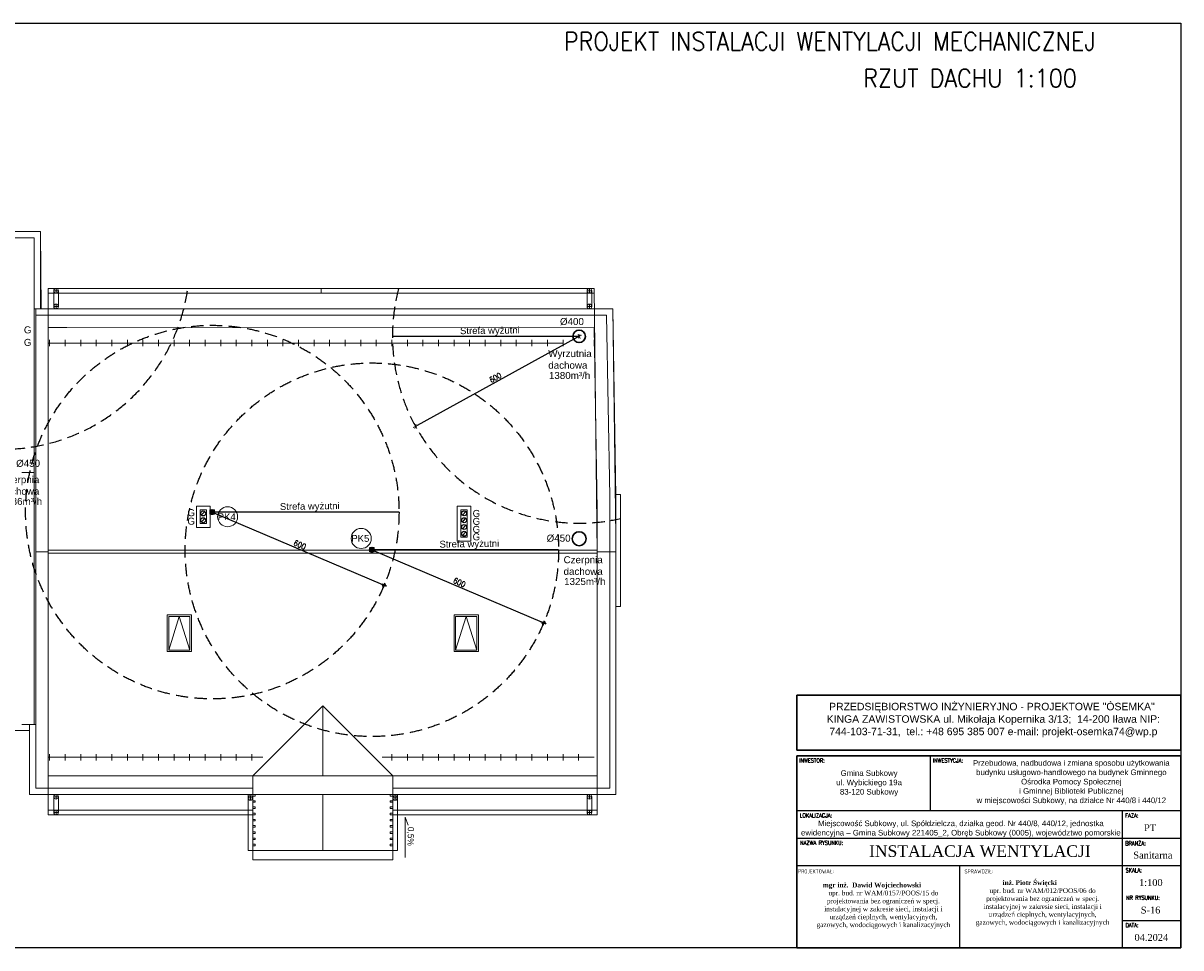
# Model space of a CAD drawing. Extents: x 280060 to 689961, y 120405 to 160329.
# Tile 75 of 85: x 673368 to 677089, y 145019 to 147989. Entities that reach past the tile are written whole.
import ezdxf

# ---------------------------------------------------------------- set-up
doc = ezdxf.new("R2010")
doc.units = 0
doc.header["$MEASUREMENT"] = 0
doc.linetypes.add('{ Wide Dash }', pattern=[12, 4, -2, 4, -2])
doc.layers.get('0').update_dxf_attribs({"linetype": 'CONTINUOUS', "lineweight": 25})
doc.layers.get('Defpoints').update_dxf_attribs({"linetype": 'CONTINUOUS'})
for name, color, linetype, lineweight in [('KAM-pro Biała Zarys', 7, 'CONTINUOUS', 9), ('KAM-pro Linia K.S Wewnętrznej', 36, 'CONTINUOUS', 40), ('KAM-pro Opis K.S. Wewnętrzny', 16, 'CONTINUOUS', 13), ('KAM-pro Podkład Sanitarny', 253, 'CONTINUOUS', 25), ('KAM-pro Wentylacja Nawiew', 1, 'CONTINUOUS', 30), ('KAM-pro Wentylacja Wywiew', 161, 'CONTINUOUS', 30)]:
    doc.layers.add(name, color=color, linetype=linetype, lineweight=lineweight)
doc.styles.add('ARIAL', font='arial.ttf')
doc.styles.add('damian', font='arial.ttf')
doc.styles.add('GRUBA', font='times.ttf')
doc.styles.add('KomProjekt', font='arial.ttf')
doc.styles.add('moj', font='romans.shx', dxfattribs={"width": 0.9, "height": 10})
doc.styles.add('Tabelka', font='times.ttf', dxfattribs={"width": 0.8})
doc.styles.add('TXT3', font='SIMPLEX.SHX', dxfattribs={"width": 0.7, "height": 18})
doc.dimstyles.new('R1', dxfattribs={"dimtxt": 18, "dimasz": 5.6, "dimexe": 2.8, "dimexo": 6, "dimgap": 1.5, "dimtad": 0, "dimdec": 0, "dimrnd": 1, "dimdsep": 46, "dimtxsty": 'TXT3', "dimblk": 'znak_1', "dimcen": -3, "dimdle": 2, "dimse1": 1, "dimse2": 1, "dimclrt": 4, "dimadec": 0, "dimazin": 0, "dimtfac": 0.75, "dimtdec": 0, "dimtix": 1, "dimtmove": 0, "dimatfit": 0, "dimfxl": 0, "dimtvp": 0.75, "dimtolj": 1, "dimtzin": 0, "dimarcsym": 0})

# ---------------------------------------------------------------- blocks, each defined once
blk = doc.blocks.new('znak_1')
for p, q in [((-1.48, 0), (1.48, 0)), ((-0.84, -0.84), (0.84, 0.84)), ((0, 1.34), (0, -1.34))]:
    blk.add_line(p, q)
at = {"const_width": 0.2}
blk.add_lwpolyline([(0.84, 0.84), (-0.84, -0.84)], dxfattribs=at)
blk = doc.blocks.new('*D2242')
at = {"layer": 'Defpoints', "color": 0, "lineweight": 30, "transparency": 16777216}
for p in [(675155, 146983.3), (674629.3, 146694.2), (674629.3, 146694.2)]:
    blk.add_point(p, dxfattribs=at)
at = {"layer": 'KAM-pro Biała Zarys', "color": 0, "lineweight": -2, "transparency": 16777216}
blk.add_line((675150.1, 146980.6), (674634.2, 146696.9), dxfattribs=at)
at = {"layer": 'KAM-pro Biała Zarys', "color": 0, "lineweight": -2, "transparency": 16777216, "xscale": 5.6, "yscale": 5.6, "zscale": 5.6}
for p, rotation in [((675155, 146983.3), 28.80577423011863), ((674629.3, 146694.2), 208.8057742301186)]:
    blk.add_blockref('znak_1', p, dxfattribs=dict(at, rotation=rotation))
at = {"layer": 'KAM-pro Biała Zarys', "color": 4, "lineweight": 25, "transparency": 16777216, "insert": (674885.7, 146850.6), "char_height": 18, "attachment_point": 5, "rotation": 28.8058, "style": 'TXT3'}
blk.add_mtext('\\A1;600', dxfattribs=at)
blk = doc.blocks.new('*D2246')
at = {"layer": 'Defpoints', "color": 0, "linetype": '{ Wide Dash }', "lineweight": 30, "ltscale": 10, "transparency": 16777216}
for p in [(674488.9, 146297.8), (675041, 146062.7), (675041, 146062.7)]:
    blk.add_point(p, dxfattribs=at)
at = {"layer": 'KAM-pro Wentylacja Wywiew', "color": 0, "lineweight": -2, "ltscale": 10, "transparency": 16777216}
blk.add_line((674494.1, 146295.6), (675035.8, 146064.9), dxfattribs=at)
at = {"layer": 'KAM-pro Wentylacja Wywiew', "color": 0, "linetype": '{ Wide Dash }', "lineweight": -2, "ltscale": 10, "transparency": 16777216, "xscale": 5.6, "yscale": 5.6, "zscale": 5.6}
for p, rotation in [((674488.9, 146297.8), 156.9318229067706), ((675041, 146062.7), 336.9318229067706)]:
    blk.add_blockref('znak_1', p, dxfattribs=dict(at, rotation=rotation))
at = {"layer": 'KAM-pro Wentylacja Wywiew', "color": 4, "linetype": '{ Wide Dash }', "lineweight": 25, "ltscale": 10, "transparency": 16777216, "insert": (674770.2, 146192.7), "char_height": 18, "attachment_point": 5, "rotation": 336.9318, "style": 'TXT3'}
blk.add_mtext('\\A1;600', dxfattribs=at)
blk = doc.blocks.new('*D2247')
at = {"layer": 'Defpoints', "color": 0, "linetype": '{ Wide Dash }', "lineweight": 30, "ltscale": 10, "transparency": 16777216}
for p in [(673976.1, 146418.8), (674528.1, 146183.7), (674528.1, 146183.7)]:
    blk.add_point(p, dxfattribs=at)
at = {"layer": 'KAM-pro Wentylacja Wywiew', "color": 0, "lineweight": -2, "ltscale": 10, "transparency": 16777216}
blk.add_line((673981.3, 146416.6), (674523, 146185.9), dxfattribs=at)
at = {"layer": 'KAM-pro Wentylacja Wywiew', "color": 0, "linetype": '{ Wide Dash }', "lineweight": -2, "ltscale": 10, "transparency": 16777216, "xscale": 5.6, "yscale": 5.6, "zscale": 5.6}
for p, rotation in [((673976.1, 146418.8), 156.9318229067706), ((674528.1, 146183.7), 336.9318229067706)]:
    blk.add_blockref('znak_1', p, dxfattribs=dict(at, rotation=rotation))
at = {"layer": 'KAM-pro Wentylacja Wywiew', "color": 4, "linetype": '{ Wide Dash }', "lineweight": 25, "ltscale": 10, "transparency": 16777216, "insert": (674257.4, 146313.7), "char_height": 18, "attachment_point": 5, "rotation": 336.9318, "style": 'TXT3'}
blk.add_mtext('\\A1;600', dxfattribs=at)

msp = doc.modelspace()

# ---------------------------------------------------------------- linework, layer by layer
at = {"layer": 'KAM-pro Biała Zarys', "lineweight": 25}
for p, q in [((675155, 146983.3), (674555, 146983.3)), ((673969.1, 146411.8), (673969.1, 146425.8)), ((673969.1, 146425.8), (673983.1, 146425.8)), ((673983.1, 146411.8), (673969.1, 146411.8)), ((674576.1, 146418.8), (673976.1, 146418.8)), ((673983.1, 146411.8), (673983.1, 146425.8)), ((674481.9, 146290.8), (674481.9, 146304.8)), ((674481.9, 146304.8), (674495.9, 146304.8)), ((674495.9, 146290.8), (674481.9, 146290.8)), ((675088.9, 146297.8), (674488.9, 146297.8)), ((674495.9, 146290.8), (674495.9, 146304.8)), ((676282.8, 145636.4), (676282.8, 145460.1)), ((675854.2, 145460.1), (677088.6, 145460.1)), ((676901.4, 145019.2), (676901.4, 145460.1)), ((675854.2, 145371.9), (677088.6, 145371.9)), ((675854.2, 145283.7), (676901.4, 145283.7)), ((676377.8, 145283.7), (676377.8, 145019.2)), ((676901.4, 145283.7), (677088.6, 145283.7)), ((676901.4, 145107.4), (677088.6, 145107.4))]:
    msp.add_line(p, q, dxfattribs=at)
at = {"layer": 'KAM-pro Biała Zarys', "lineweight": 30}
for p, q in [((677088.6, 145830.4), (675854.2, 145830.4)), ((675854.2, 145830.4), (675854.2, 145654)), ((677088.6, 145830.4), (677088.6, 145654)), ((675854.2, 145654), (677088.6, 145654)), ((677088.6, 145636.4), (675854.2, 145636.4)), ((675854.2, 145636.4), (675854.2, 145019.2)), ((677088.6, 145019.2), (677088.6, 145636.4)), ((675854.2, 145019.2), (677088.6, 145019.2))]:
    msp.add_line(p, q, dxfattribs=at)
at = {"layer": 'KAM-pro Biała Zarys', "lineweight": 25}
msp.add_lwpolyline([(670788.6, 147989.2), (677088.6, 147989.2), (677088.6, 145019.2), (670788.6, 145019.2)], close=True, dxfattribs=at)
at = {"layer": 'KAM-pro Linia K.S Wewnętrznej', "color": 36, "ltscale": 0.1, "true_color": 0x804000}
for centre in [(673976.1, 146418.8), (674488.9, 146297.8)]:
    msp.add_circle(centre, 6.04, dxfattribs=at)
at = {"layer": 'KAM-pro Opis K.S. Wewnętrzny', "color": 32}
for centre in [(674025.4, 146403.8), (674454.7, 146334.1)]:
    msp.add_circle(centre, 32.2, dxfattribs=at)
at = {"layer": 'KAM-pro Podkład Sanitarny', "lineweight": 20, "ltscale": 13}
for p, q in [((671542.1, 147319.8), (673424.1, 147319.8)), ((671562.1, 147299.8), (673404.1, 147299.8)), ((673364.1, 147319.8), (673424.1, 147319.8)), ((673404.1, 147299.8), (673404.1, 146684.8)), ((673424.1, 147319.8), (673424.1, 147071.8)), ((673424.1, 147319.8), (673426.6, 147071.8)), ((673449.1, 147136.8), (673449.1, 145446.8)), ((673449.1, 147136.8), (675203.1, 147136.8)), ((673449.1, 147121.8), (675203.1, 147121.8)), ((673466.6, 147129.3), (673481.6, 147129.3)), ((673466.6, 147079.3), (673466.6, 147129.3)), ((673474.1, 147136.8), (673474.1, 147121.8)), ((673481.6, 147079.3), (673481.6, 147129.3)), ((674326.1, 147121.8), (674326.1, 147136.8)), ((675195.6, 147129.3), (675180.6, 147129.3)), ((675180.6, 147079.3), (675180.6, 147129.3)), ((675188.1, 147136.8), (675188.1, 147121.8)), ((675195.6, 147079.3), (675195.6, 147129.3)), ((675213.1, 146286.6), (675203.1, 147136.8)), ((673449.1, 147071.8), (673404.1, 147071.8)), ((673426.6, 147071.8), (673404.1, 147071.8)), ((673404.1, 147071.8), (673404.1, 145736.8)), ((673409.1, 145736.8), (673409.1, 147071.8)), ((675263.1, 147071.8), (673424.1, 147071.8)), ((673424.1, 147071.8), (675263.1, 147071.8)), ((673424.1, 147071.8), (675263.1, 147071.8)), ((673466.6, 147079.3), (673481.6, 147079.3)), ((673474.1, 147086.8), (673474.1, 147071.8)), ((675195.6, 147079.3), (675180.6, 147079.3)), ((675188.1, 147086.8), (675188.1, 147071.8)), ((675263.1, 147071.8), (675203.7, 147071.8)), ((675263.1, 147071.8), (675273.1, 146468.8)), ((675273.1, 146341.7), (675263.1, 147071.8)), ((673409.1, 147051.8), (673409.1, 146468.8)), ((675243.1, 147051.8), (673409.1, 147051.8)), ((673409.1, 147051.8), (675243.1, 147051.8)), ((675253.1, 146468.8), (675243.1, 147051.8)), ((675243.1, 147051.8), (675253.1, 146468.8)), ((673449.1, 147011.8), (673449.1, 146746.8)), ((675203.1, 147011), (673449.1, 147011.8)), ((673449.1, 147011.8), (675203.1, 147011)), ((673449.1, 147011.8), (673509.1, 147011.8)), ((675213.1, 146425.8), (675203.1, 147011.8)), ((673449.1, 146961.8), (675103.1, 146961.8)), ((673453.1, 146951.8), (673453.1, 146971.8)), ((673503.1, 146951.8), (673503.1, 146971.8)), ((673553.1, 146951.8), (673553.1, 146971.8)), ((673603.1, 146951.8), (673603.1, 146971.8)), ((673653.1, 146951.8), (673653.1, 146971.8)), ((673703.1, 146951.8), (673703.1, 146971.8)), ((673753.1, 146951.8), (673753.1, 146971.8)), ((673803.1, 146951.8), (673803.1, 146971.8)), ((673853.1, 146951.8), (673853.1, 146971.8)), ((673903.1, 146951.8), (673903.1, 146971.8)), ((673953.1, 146951.8), (673953.1, 146971.8)), ((674003.1, 146951.8), (674003.1, 146971.8)), ((674053.1, 146951.8), (674053.1, 146971.8)), ((674103.1, 146951.8), (674103.1, 146971.8)), ((674153.1, 146951.8), (674153.1, 146971.8)), ((674203.1, 146951.8), (674203.1, 146971.8)), ((674253.1, 146951.8), (674253.1, 146971.8)), ((674303.1, 146951.8), (674303.1, 146971.8)), ((674353.1, 146951.8), (674353.1, 146971.8)), ((674403.1, 146951.8), (674403.1, 146971.8)), ((674453.1, 146951.8), (674453.1, 146971.8)), ((674503.1, 146951.8), (674503.1, 146971.8)), ((674553.1, 146951.8), (674553.1, 146971.8)), ((674603.1, 146951.8), (674603.1, 146971.8)), ((674653.1, 146951.8), (674653.1, 146971.8)), ((674703.1, 146951.8), (674703.1, 146971.8)), ((674753.1, 146951.8), (674753.1, 146971.8)), ((674803.1, 146951.8), (674803.1, 146971.8)), ((674853.1, 146951.8), (674853.1, 146971.8)), ((674903.1, 146951.8), (674903.1, 146971.8)), ((674953.1, 146951.8), (674953.1, 146971.8)), ((675003.1, 146951.8), (675003.1, 146971.8)), ((675053.1, 146951.8), (675053.1, 146971.8)), ((675103.1, 146951.8), (675103.1, 146971.8)), ((675203.1, 146951.8), (675203.1, 146971.8)), ((673449.1, 146746.8), (673449.1, 146493.8)), ((673404.1, 146679.8), (673404.1, 146341.8)), ((673364.1, 146545.8), (673404.1, 146545.8)), ((673449.1, 146493.8), (673449.1, 145819.8)), ((675288.1, 146475.8), (675273.1, 146475.8)), ((675288.1, 146336.8), (675288, 146475.8)), ((673409.1, 146463.8), (673409.1, 146341.8)), ((673925.1, 146437.8), (673969.1, 146437.8)), ((673925.1, 146369.8), (673925.1, 146437.8)), ((673969.1, 146369.8), (673969.1, 146437.8)), ((674763.1, 146437.8), (674763.1, 146325.8)), ((674807.1, 146437.8), (674763.1, 146437.8)), ((674807.1, 146437.8), (674807.1, 146325.8)), ((675253.1, 146468.8), (675253.1, 146463.8)), ((675253.1, 146336.8), (675253.1, 146463.8)), ((675273.1, 146336.8), (675273.1, 146468.8)), ((673449.1, 146425.8), (673449.1, 146341.8)), ((673925.1, 146369.8), (673925.1, 146425.8)), ((673937.1, 146425.8), (673937.1, 146381.8)), ((673957.1, 146425.8), (673937.1, 146425.8)), ((673937.1, 146425.8), (673937.1, 146381.8)), ((673957.1, 146425.8), (673957.1, 146381.8)), ((674775.1, 146337.8), (674775.1, 146425.8)), ((674775.1, 146425.8), (674795.1, 146425.8)), ((674795.1, 146337.8), (674795.1, 146425.8)), ((675213.1, 146336.8), (675213.1, 146425.8)), ((673957.1, 146369.8), (673925.1, 146369.8)), ((673925.1, 146369.8), (673969.1, 146369.8)), ((673937.1, 146381.8), (673957.1, 146381.8)), ((673957.1, 146381.8), (673937.1, 146381.8)), ((673404.1, 146341.8), (673404.1, 146119.8)), ((673409.1, 146341.8), (673409.1, 146119.8)), ((674807.1, 146325.8), (674763.1, 146325.8)), ((674775.1, 146337.8), (674795.1, 146337.8)), ((675213.1, 146165.8), (675213.1, 146336.8)), ((675253.1, 145531.8), (675253.1, 146336.8)), ((675273.1, 145511.8), (675273.1, 146341.7)), ((675273.1, 145511.8), (675273.1, 146341.7)), ((675288.1, 146115.8), (675288.1, 146336.8)), ((673409.1, 146291.6), (673449.1, 146291.6)), ((673449.1, 146296.6), (675213, 146296.6)), ((673449.1, 146286.6), (675213.1, 146286.6)), ((675213.1, 146291.6), (675273.1, 146291.6)), ((675213.1, 146286.6), (675213.1, 145511.8)), ((675213.1, 145571.8), (675213.1, 146165.8)), ((675213.1, 145571.8), (675213.1, 146165.8)), ((673404.1, 146119.8), (673404.1, 145736.8)), ((673409.1, 146119.8), (673409.1, 145531.8)), ((675273.1, 146115.8), (675288.1, 146115.8)), ((673909.1, 146088.8), (673831.1, 146088.8)), ((673831.1, 146088.8), (673831.1, 145970.8)), ((673836.1, 146083.8), (673836.1, 145975.8)), ((673904.1, 146083.8), (673836.1, 146083.8)), ((673836.1, 145975.8), (673870.1, 146083.8)), ((673870.1, 146083.8), (673904.1, 145975.8)), ((673904.1, 145975.8), (673904.1, 146083.8)), ((673909.1, 145970.8), (673909.1, 146088.8)), ((674753.1, 146088.8), (674831.1, 146088.8)), ((674753.1, 145970.8), (674753.1, 146088.8)), ((674758.1, 146083.8), (674826.1, 146083.8)), ((674758.1, 145975.8), (674758.1, 146083.8)), ((674792.1, 146083.8), (674758.1, 145975.8)), ((674826.1, 145975.8), (674792.1, 146083.8)), ((674826.1, 146083.8), (674826.1, 145975.8)), ((674831.1, 146088.8), (674831.1, 145970.8)), ((673831.1, 145970.8), (673909.1, 145970.8)), ((673836.1, 145975.8), (673904.1, 145975.8)), ((674753.1, 145970.8), (674831.1, 145970.8)), ((674753.1, 145970.8), (674831.1, 145970.8)), ((674826.1, 145975.8), (674758.1, 145975.8)), ((673449.1, 145819.8), (673449.1, 145571.8)), ((673449.1, 145571.8), (673449.1, 145819.8)), ((674331.1, 145796.8), (674106.1, 145571.8)), ((674331.1, 145571.8), (674331.1, 145796.8)), ((674331.1, 145796.8), (674556.1, 145571.8)), ((674331.1, 145796.8), (674556.1, 145571.8)), ((673404.1, 145736.8), (673364.1, 145736.8)), ((673389.1, 145736.8), (673389.1, 145511.8)), ((673389.1, 145736.8), (673409.1, 145736.8)), ((673404.1, 145736.8), (673389.1, 145736.8)), ((673389.1, 145736.8), (673389.1, 145716.8)), ((673404.1, 145736.8), (673409.1, 145736.8)), ((671542.1, 145716.8), (673389.1, 145716.8)), ((673389.1, 145716.8), (673364.1, 145716.8)), ((673389.1, 145716.8), (673389.1, 145511.8)), ((673449.1, 145631.4), (674138.8, 145631.4)), ((673453.1, 145641.4), (673453.1, 145621.4)), ((673503.1, 145641.4), (673503.1, 145621.4)), ((673553.1, 145641.4), (673553.1, 145621.4)), ((673603.1, 145641.4), (673603.1, 145621.4)), ((673653.1, 145641.4), (673653.1, 145621.4)), ((673703.1, 145641.4), (673703.1, 145621.4)), ((673753.1, 145641.4), (673753.1, 145621.4)), ((673803.1, 145641.4), (673803.1, 145621.4)), ((673853.1, 145641.4), (673853.1, 145621.4)), ((673903.1, 145641.4), (673903.1, 145621.4)), ((673953.1, 145641.4), (673953.1, 145621.4)), ((674003.1, 145641.4), (674003.1, 145621.4)), ((674053.1, 145641.4), (674053.1, 145621.4)), ((674103.1, 145641.4), (674103.1, 145621.4)), ((674521.9, 145631.4), (675203.1, 145631.4)), ((674553.1, 145641.4), (674553.1, 145621.4)), ((674603.1, 145641.4), (674603.1, 145621.4)), ((674653.1, 145641.4), (674653.1, 145621.4)), ((674703.1, 145641.4), (674703.1, 145621.4)), ((674753.1, 145641.4), (674753.1, 145621.4)), ((674803.1, 145641.4), (674803.1, 145621.4)), ((674853.1, 145641.4), (674853.1, 145621.4)), ((674903.1, 145641.4), (674903.1, 145621.4)), ((674953.1, 145641.4), (674953.1, 145621.4)), ((675003.1, 145641.4), (675003.1, 145621.4)), ((675053.1, 145641.4), (675053.1, 145621.4)), ((675103.1, 145641.4), (675103.1, 145621.4)), ((675153.1, 145641.4), (675153.1, 145621.4)), ((673449.1, 145571.8), (675213.1, 145571.8)), ((674106.1, 145301.8), (674106.1, 145571.8)), ((674106.1, 145571.8), (674556.1, 145571.8)), ((674556.1, 145301.8), (674556.1, 145571.8)), ((673389.1, 145511.8), (675273.1, 145511.8)), ((673389.1, 145511.8), (675273.1, 145511.8)), ((673389.1, 145511.8), (673449.1, 145511.8)), ((673409.1, 145531.8), (673449.1, 145531.8)), ((673449.1, 145531.8), (674106.1, 145531.8)), ((673466.6, 145504.3), (673481.6, 145504.3)), ((673466.6, 145454.3), (673466.6, 145504.3)), ((673474.1, 145511.8), (673474.1, 145496.8)), ((673481.6, 145454.3), (673481.6, 145504.3)), ((674091.1, 145331.8), (674091.1, 145511.8)), ((674091.1, 145511.8), (674106.1, 145511.8)), ((674098.6, 145508), (674098.6, 145493)), ((674106.1, 145511.8), (674106.1, 145301.8)), ((674106.1, 145511.8), (674114.1, 145511.8)), ((674556.1, 145511.8), (674106.1, 145511.8)), ((674106.1, 145506.8), (674114.1, 145506.8)), ((674114.1, 145506.8), (674114.1, 145511.8)), ((674331.1, 145331.8), (674331.1, 145511.8)), ((674548.1, 145506.8), (674548.1, 145511.8)), ((674548.1, 145511.8), (674556.1, 145511.8)), ((674556.1, 145506.8), (674548.1, 145506.8)), ((674556.1, 145531.8), (675253.1, 145531.8)), ((674556.1, 145301.8), (674556.1, 145511.8)), ((674556.1, 145511.8), (674556.1, 145506.8)), ((674571.1, 145511.8), (674556.1, 145511.8)), ((674563.6, 145508), (674563.6, 145493)), ((674571.1, 145331.8), (674571.1, 145511.8)), ((675195.6, 145504.3), (675180.6, 145504.3)), ((675180.6, 145454.3), (675180.6, 145504.3)), ((675188.1, 145511.8), (675188.1, 145496.8)), ((675195.6, 145454.3), (675195.6, 145504.3)), ((675213.1, 145511.8), (675213.1, 145446.8)), ((675213.1, 145511.8), (675273.1, 145511.8)), ((674091.1, 145500.5), (674106.1, 145500.5)), ((674106.1, 145491.8), (674114.1, 145491.8)), ((674106.1, 145486.8), (674114.1, 145486.8)), ((674106.1, 145471.8), (674114.1, 145471.8)), ((674106.1, 145466.8), (674114.1, 145466.8)), ((674114.1, 145486.8), (674114.1, 145491.8)), ((674114.1, 145466.8), (674114.1, 145471.8)), ((674556.1, 145491.8), (674548.1, 145491.8)), ((674548.1, 145486.8), (674548.1, 145491.8)), ((674556.1, 145486.8), (674548.1, 145486.8)), ((674556.1, 145471.8), (674548.1, 145471.8)), ((674548.1, 145466.8), (674548.1, 145471.8)), ((674556.1, 145466.8), (674548.1, 145466.8)), ((674571.1, 145500.5), (674556.1, 145500.5)), ((674556.1, 145481.8), (674556.1, 145476.8)), ((674106.1, 145461.8), (673449.1, 145461.8)), ((674106.1, 145446.8), (673449.1, 145446.8)), ((673449.1, 145446.8), (673474.1, 145446.8)), ((673466.6, 145454.3), (673481.6, 145454.3)), ((673474.1, 145461.8), (673474.1, 145446.8)), ((674106.1, 145451.8), (674114.1, 145451.8)), ((674106.1, 145446.8), (674114.1, 145446.8)), ((674106.1, 145431.8), (674114.1, 145431.8)), ((674114.1, 145446.8), (674114.1, 145451.8)), ((674114.1, 145426.8), (674114.1, 145431.8)), ((674556.1, 145451.8), (674548.1, 145451.8)), ((674548.1, 145446.8), (674548.1, 145451.8)), ((674556.1, 145446.8), (674548.1, 145446.8)), ((674556.1, 145431.8), (674548.1, 145431.8)), ((674548.1, 145426.8), (674548.1, 145431.8)), ((675213.1, 145461.8), (674556.1, 145461.8)), ((674556.1, 145451.8), (674556.1, 145446.8)), ((675213.1, 145446.8), (674556.1, 145446.8)), ((674595.6, 145438.6), (674605.5, 145412.8)), ((674595.6, 145309.4), (674595.6, 145438.6)), ((675195.6, 145454.3), (675180.6, 145454.3)), ((675188.1, 145461.8), (675188.1, 145446.8)), ((674106.1, 145426.8), (674114.1, 145426.8)), ((674106.1, 145411.8), (674114.1, 145411.8)), ((674106.1, 145406.8), (674114.1, 145406.8)), ((674106.1, 145391.8), (674114.1, 145391.8)), ((674114.1, 145406.8), (674114.1, 145411.8)), ((674114.1, 145386.8), (674114.1, 145391.8)), ((674556.1, 145426.8), (674548.1, 145426.8)), ((674556.1, 145411.8), (674548.1, 145411.8)), ((674548.1, 145406.8), (674548.1, 145411.8)), ((674556.1, 145406.8), (674548.1, 145406.8)), ((674556.1, 145391.8), (674548.1, 145391.8)), ((674548.1, 145386.8), (674548.1, 145391.8)), ((674556.1, 145421.8), (674556.1, 145416.8)), ((674556.1, 145391.8), (674556.1, 145386.8)), ((674106.1, 145386.8), (674114.1, 145386.8)), ((674106.1, 145371.8), (674114.1, 145371.8)), ((674106.1, 145366.8), (674114.1, 145366.8)), ((674114.1, 145366.8), (674114.1, 145371.8)), ((674556.1, 145386.8), (674548.1, 145386.8)), ((674556.1, 145371.8), (674548.1, 145371.8)), ((674548.1, 145366.8), (674548.1, 145371.8)), ((674556.1, 145366.8), (674548.1, 145366.8)), ((674556.1, 145361.8), (674556.1, 145356.8)), ((674106.1, 145331.8), (674091.1, 145331.8)), ((674106.1, 145351.8), (674114.1, 145351.8)), ((674106.1, 145346.8), (674114.1, 145346.8)), ((674106.1, 145331.8), (674196.1, 145331.8)), ((674106.1, 145331.8), (674556.1, 145331.8)), ((674114.1, 145346.8), (674114.1, 145351.8)), ((674196.1, 145331.8), (674466.1, 145331.8)), ((674466.1, 145331.8), (674556.1, 145331.8)), ((674556.1, 145351.8), (674548.1, 145351.8)), ((674548.1, 145346.8), (674548.1, 145351.8)), ((674556.1, 145346.8), (674548.1, 145346.8)), ((674556.1, 145331.8), (674571.1, 145331.8)), ((674106.1, 145301.8), (674196.1, 145301.8)), ((674106.1, 145301.8), (674196.1, 145301.8)), ((674106.1, 145301.8), (674556.1, 145301.8)), ((674106.1, 145301.8), (674556.1, 145301.8)), ((674196.1, 145301.8), (674466.1, 145301.8)), ((674466.1, 145301.8), (674556.1, 145301.8))]:
    msp.add_line(p, q, dxfattribs=at)
for centre in [(673474.1, 147129.3), (675188.1, 147129.3), (673474.1, 147079.3), (675188.1, 147079.3), (673474.1, 145504.3), (674098.6, 145500.5), (674563.6, 145500.5), (675188.1, 145504.3), (673474.1, 145454.3), (675188.1, 145454.3)]:
    msp.add_circle(centre, 7.5, dxfattribs=at)
at = {"layer": 'KAM-pro Wentylacja Nawiew'}
msp.add_circle((675155, 146333.3), 22.5, dxfattribs=at)
at = {"layer": 'KAM-pro Wentylacja Wywiew', "lineweight": 25}
for p, q in [((673940.3, 146408.6), (673952.6, 146420.3)), ((673941.6, 146387), (673952.6, 146398.7)), ((674779.8, 146408.8), (674790.4, 146420.8)), ((674779.8, 146386.8), (674790.4, 146398.8)), ((674779.8, 146364.8), (674790.4, 146376.8)), ((674779.8, 146343.1), (674790.4, 146355.1))]:
    msp.add_line(p, q, dxfattribs=at)
at = {"layer": 'KAM-pro Wentylacja Wywiew', "linetype": '{ Wide Dash }', "lineweight": 25, "ltscale": 10}
for centre in [(673976.1, 146418.8), (674488.9, 146297.8)]:
    msp.add_circle(centre, 600, dxfattribs=at)
at = {"layer": 'KAM-pro Wentylacja Wywiew'}
msp.add_circle((675155, 146983.3), 20, dxfattribs=at)
at = {"layer": 'KAM-pro Wentylacja Wywiew', "lineweight": 25}
for centre in [(673947.1, 146414.5), (673947.1, 146392.8), (674785.1, 146414.8), (674785.1, 146392.8), (674785.1, 146370.8), (674785.1, 146349.1)]:
    msp.add_circle(centre, 8, dxfattribs=at)
at = {"layer": 'KAM-pro Wentylacja Wywiew', "linetype": '{ Wide Dash }', "lineweight": 25, "ltscale": 10}
for centre, start, end in [((673303.3, 147220.7), 164.131, 351.9582), ((675155, 146983.3), 165.174, 282.8082)]:
    msp.add_arc(centre, 600, start, end, dxfattribs=at)

# ---------------------------------------------------------------- texts
at = {"layer": 'KAM-pro Biała Zarys', "color": 1, "lineweight": 25, "style": 'moj', "width": 0.9}
for s, p in [('PROJEKT INSTALACJI WENTYLACJI MECHANICZNEJ', (675106.3, 147901.6)), ('RZUT DACHU 1:100', (676067.9, 147783.5))]:
    msp.add_text(s, height=58.343, dxfattribs=at).set_placement(p)
at = {"layer": 'KAM-pro Biała Zarys', "lineweight": 20, "style": 'GRUBA'}
msp.add_text('INSTALACJA WENTYLACJI', height=37.305, dxfattribs=at).set_placement((676086.7, 145311.3))
at = {"layer": 'KAM-pro Biała Zarys', "lineweight": 25, "char_height": 21.87, "width": 190.775, "attachment_point": 4, "rotation": 0.8068, "style": 'ARIAL'}
for insert in [(674772.3, 146997.8), (674193.4, 146433.3), (674706.2, 146312.3)]:
    msp.add_mtext('{\\C0;Strefa wyżutni }', dxfattribs=dict(at, insert=insert))
at = {"layer": 'KAM-pro Biała Zarys', "lineweight": 25, "attachment_point": 5}
for s, insert, char_height, width, style in [('PRZEDSIĘBIORSTWO INŻYNIERYJNO - PROJEKTOWE "ÓSEMKA"  KINGA ZAWISTOWSKA ul. Mikołaja Kopernika 3/13;  14-200 Iława NIP: 744-103-71-31,  tel.: +48 695 385 007 e-mail: projekt-osemka74@wp.p', (676486.1, 145750.6), 24, 1112.605, 'KomProjekt'), ('\\pt198.39;{\\Fromans|c238;INWESTOR:}', (675903.4, 145621), 13.226, 80.865, 'Tabelka'), ('\\pt198.39;{\\Fromans|c238;INWESTYCJA:}', (676340.2, 145621), 13.226, 97.183, 'Tabelka'), ('\\A1;Przebudowa, nadbudowa i zmiana sposobu użytkowania budynku usługowo-handlowego na budynek Gminnego Ośrodka Pomocy Społecznej ^Ji Gminnej Biblioteki Publicznej \\Pw miejscowości Subkowy, na działce Nr 440/8 i 440/12', (676736.6, 145550.3), 18, 693.049, 'KomProjekt'), ('Gmina Subkowy\\Pul. Wybickiego 19a\\P83-120 Subkowy', (676086.7, 145547.8), 18, 357.226, 'KomProjekt'), ('\\pt198.39;{\\Fromans|c238;LOKALIZACJA:}', (675915.9, 145444.6), 13.226, 105.801, 'Tabelka'), ('Miejscowość Subkowy, ul. Spółdzielcza, działka geod. Nr 440/8, 440/12, jednostka ewidencyjna – Gmina Subkowy 221405_2, Obręb Subkowy (0005), województwo pomorskie', (676381.7, 145401.3), 18, 1052.831, 'KomProjekt'), ('\\pt198.39;{\\Fromans|c238;FAZA:}', (676931, 145444.6), 13.226, 41.576, 'Tabelka'), ('\\pt330.64;{\\W1;PT}', (676989.6, 145405), 22.043, 76.108, 'Tabelka'), ('\\pt198.39;{\\Fromans|c238;NAZWA RYSUNKU:}', (675934.3, 145356.5), 13.226, 142.635, 'Tabelka'), ('\\pt112.5;{\\Fromans|c238;BRANŻA:}', (676942.9, 145354.9), 13.226, 65.349, 'Tabelka'), ('\\pt330.64;{\\W1;Sanitarna}', (676998.7, 145316.8), 22.043, 105.552, 'Tabelka'), ('\\pi-74.314;{\\fTimes New Roman|b1|i0|c238|p18;mgr inż.  Dawid Wojciechowski\\fTimes New Roman|b0|i0|c238|p18;\\P\\pi0;upr. bud. nr WAM/0157/POOS/15 do \\Pprojektowania bez ograniczeń w specj. \\Pinstalacyjnej w zakresie sieci, instalacji i \\Purządzeń cieplnych, wentylacyjnych, \\Pgazowych, wodociągowych i kanalizacyjnych}', (676132.7, 145154.6), 15.3, 421.876, 'KomProjekt'), ('\\pt198.39;{\\Fromans|c238;PROJEKTOWAŁ:}', (675915.7, 145264.7), 13.226, 105.326, 'Tabelka'), ('\\pi-82.57;{\\fTimes New Roman|b1|i0|c238|p18;inż. Piotr Święcki\\fTimes New Roman|b0|i0|c238|p18;\\P\\pi0;upr. bud. nr WAM/012/POOS/06 do \\Pprojektowania bez ograniczeń w specj. \\Pinstalacyjnej w zakresie sieci, instalacji i \\Purządzeń cieplnych, wentylacyjnych, \\Pgazowych, wodociągowych i kanalizacyjnych}', (676644.4, 145162.2), 15.3, 421.876, 'KomProjekt'), ('\\pt198.39;{\\Fromans|c238;SPRAWDZIŁ:}', (676439.3, 145264.7), 13.226, 105.326, 'Tabelka'), ('\\pt198.39;{\\Fromans|c238;SKALA:}', (676937.2, 145268.3), 13.226, 53.958, 'Tabelka'), ('\\pt330.64;{\\W1;1:100}', (676992.1, 145228.6), 22.043, 89.072, 'Tabelka'), ('\\pt198.39;{\\Fromans|c238;NR RYSUNKU:}', (676966.7, 145180.1), 13.226, 112.882, 'Tabelka'), ('\\pt330.64;{\\W1;S-16}', (676991.3, 145140.4), 22.043, 89.072, 'Tabelka'), ('\\pt198.39;{\\Fromans|c238;DATA:}', (676931.9, 145091.9), 13.226, 43.36, 'Tabelka'), ('\\pt330.64;{\\W1;04.2024}', (676993.7, 145052.3), 22.043, 137.586, 'Tabelka')]:
    msp.add_mtext(s, dxfattribs=dict(at, insert=insert, char_height=char_height, width=width, style=style))
at = {"layer": 'KAM-pro Opis K.S. Wewnętrzny', "color": 32, "char_height": 21.87, "width": 57.094, "attachment_point": 6, "style": 'ARIAL'}
for s, insert in [('PK4', (674051.3, 146403.8)), ('PK5', (674480.7, 146334.1))]:
    msp.add_mtext(s, dxfattribs=dict(at, insert=insert))
at = {"layer": 'KAM-pro Podkład Sanitarny', "lineweight": 20, "ltscale": 13, "insert": (674623.4, 145346.6), "char_height": 20, "attachment_point": 3, "rotation": 268.8818}
msp.add_mtext_dynamic_manual_height_columns('0,5%', width=202.644, gutter_width=12.5, heights=[0], dxfattribs=at)
at = {"layer": 'KAM-pro Wentylacja Nawiew', "lineweight": 25, "char_height": 22.5, "width": 101.034, "attachment_point": 1, "style": 'damian'}
for s, insert in [('%%C450', (673345.7, 146586.7)), ('Czerpnia dachowa', (673294.5, 146534.3)), ('1536m³/h', (673296.3, 146464.4)), ('%%C450', (675050.6, 146346.3)), ('Czerpnia dachowa', (675105, 146277)), ('1325m³/h', (675106.7, 146207.2))]:
    msp.add_mtext(s, dxfattribs=dict(at, insert=insert))
at = {"layer": 'KAM-pro Wentylacja Wywiew', "lineweight": 25, "char_height": 22.5, "attachment_point": 1, "style": 'damian'}
for s, insert, width in [('%%C400', (675093.3, 147042.1), 101.034), ('G', (673370.6, 147015.3), 24.655), ('G', (673370.6, 146975.1), 24.655), ('Wyrzutnia dachowa', (675055.8, 146939.2), 101.034), ('1380m³/h', (675057.9, 146868.9), 101.034), ('G', (673896, 146428.1), 24.655), ('G', (673896, 146400.8), 24.655), ('G', (674812.6, 146425.8), 24.655), ('G', (674812.6, 146400.3), 24.655), ('G', (674812.6, 146374.6), 24.655), ('G', (674812.6, 146350.7), 24.655)]:
    msp.add_mtext(s, dxfattribs=dict(at, insert=insert, width=width))

# ---------------------------------------------------------------- dimensions: what is measured, and where the dimension line sits
at = {"layer": 'KAM-pro Biała Zarys', "lineweight": 25}
dim = msp.add_aligned_dim(p1=(675155, 146983.3), p2=(674629.3, 146694.2), distance=0, dimstyle='R1', override={"dimfxl": 15, "dimfxlon": 1, "dimarcsym": 1}, dxfattribs=at)
dim.commit()
dim.dimension.update_dxf_attribs({"geometry": '*D2242', "text_midpoint": (674885.7, 146850.6)})
at = {"layer": 'KAM-pro Wentylacja Wywiew', "linetype": '{ Wide Dash }', "lineweight": 25, "ltscale": 10}
for p1, p2, picture, middle in [((673976.1, 146418.8), (674528.1, 146183.7), '*D2247', (674257.4, 146313.7)), ((674488.9, 146297.8), (675041, 146062.7), '*D2246', (674770.2, 146192.7))]:
    dim = msp.add_aligned_dim(p1=p1, p2=p2, distance=0, dimstyle='R1', override={"dimfxl": 15, "dimfxlon": 1, "dimarcsym": 1}, dxfattribs=at)
    dim.commit()
    dim.dimension.update_dxf_attribs({"geometry": picture, "text_midpoint": middle})

doc.saveas('drawing.dxf')
